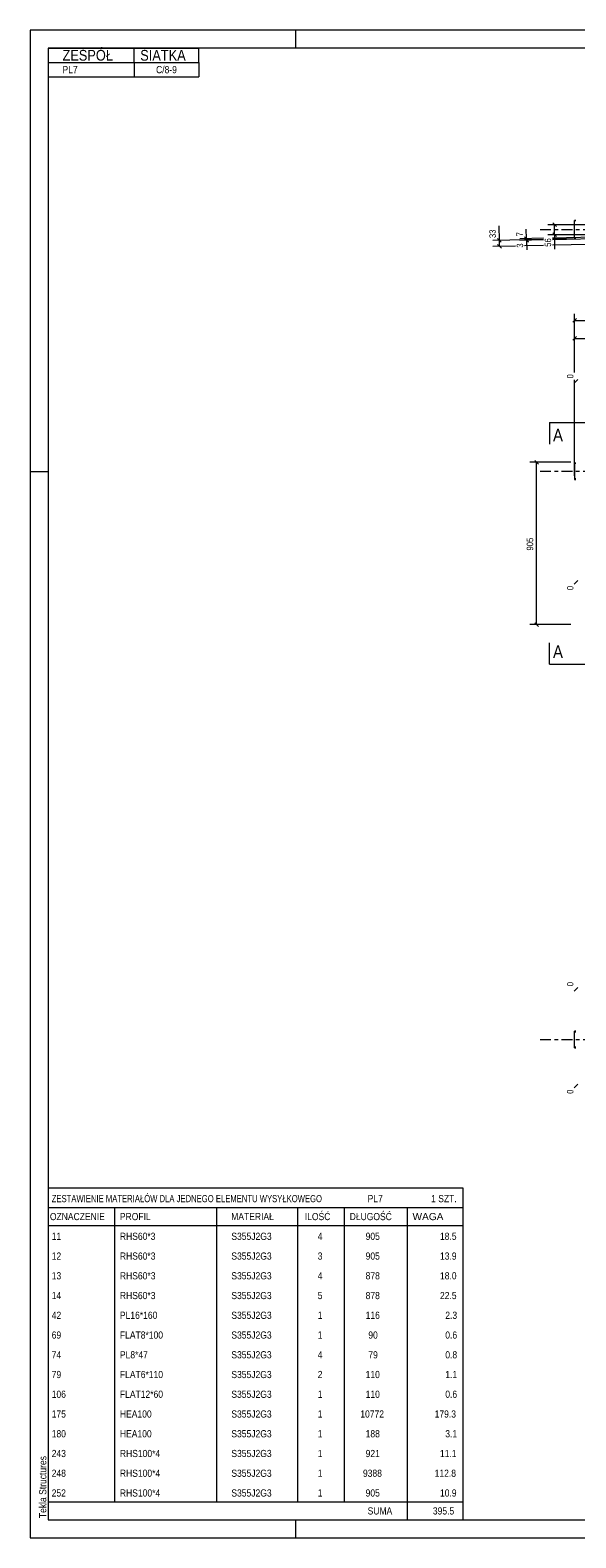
# Model space of a CAD drawing. Header units: millimetres. Extents: x 0 to 914, y 0 to 420.
# Tile 1 of 11: x 0 to 152, y 0 to 420. Entities that reach past the tile are written whole.
import ezdxf

# ---------------------------------------------------------------- set-up
doc = ezdxf.new("R2010")
doc.units = ezdxf.units.MM
for name, pattern in [('XKITLINE00', [0]), ('XKITLINE01', [4, 1, -1, 1, -1]), ('XKITLINE03', [6, 3, -1, 1, -1])]:
    doc.linetypes.add(name, pattern=pattern)
for name, color, linetype, lineweight in [('Arkusz rysunku', 3, 'Continuous', 0), ('Element', 2, 'Continuous', 0), ('Inny typ obiektu', 7, 'Continuous', 0), ('Przekrój', 7, 'Continuous', 0), ('Wymiar', 4, 'Continuous', 0)]:
    doc.layers.add(name, color=color, linetype=linetype, lineweight=lineweight)
doc.styles.add('ARIAL', font='ARIAL.TTF')

msp = doc.modelspace()

# ---------------------------------------------------------------- linework, layer by layer
at = {"layer": 'Arkusz rysunku', "linetype": 'XKITLINE00', "lineweight": 0}
for p, q in [((914, 420), (0, 420)), ((0, 420), (0, 0)), ((74, 415), (74, 420)), ((909, 415), (5, 415)), ((5, 415), (5, 5)), ((5, 297), (0, 297)), ((5, 5), (909, 5)), ((74, 0), (74, 5)), ((0, 0), (914, 0))]:
    msp.add_line(p, q, dxfattribs=at)
at = {"layer": 'Element', "linetype": 'XKITLINE00', "lineweight": 0}
for p, q in [((152.03, 367.02), (151.63, 367.02)), ((151.63, 361.88), (151.63, 367.02)), ((151.63, 362.02), (152.03, 362.02)), ((152.03, 361.88), (151.63, 361.88)), ((151.63, 299.5), (152.03, 299.5)), ((151.63, 299.5), (151.63, 294.85)), ((152.03, 295), (151.63, 295)), ((151.63, 294.85), (152.03, 294.85)), ((151.63, 136.49), (151.63, 141.15)), ((152.03, 141.15), (151.63, 141.15)), ((152.03, 136.65), (151.63, 136.65)), ((151.63, 136.49), (152.03, 136.49))]:
    msp.add_line(p, q, dxfattribs=at)
at = {"layer": 'Element', "linetype": 'XKITLINE01', "lineweight": 0}
for p, q in [((152.03, 366.88), (151.63, 366.88)), ((151.63, 299.35), (152.03, 299.35)), ((151.63, 295), (151.63, 294.85)), ((151.63, 136.65), (151.63, 140.99)), ((151.63, 140.99), (152.03, 140.99))]:
    msp.add_line(p, q, dxfattribs=at)
at = {"layer": 'Element', "linetype": 'XKITLINE03', "lineweight": 0}
for p, q in [((142.03, 364.45), (700.63, 364.45)), ((142.03, 297.18), (700.63, 297.18)), ((142.03, 138.82), (700.63, 138.82))]:
    msp.add_line(p, q, dxfattribs=at)
at = {"layer": 'Inny typ obiektu', "linetype": 'XKITLINE00', "lineweight": 0}
for p, q in [((5, 415), (47, 415)), ((5, 415), (5, 411)), ((29, 411), (29, 415)), ((47, 411), (47, 415)), ((5, 411), (47, 411)), ((5, 411), (5, 407)), ((29, 411), (29, 407)), ((47, 411), (47, 407)), ((5, 407), (47, 407)), ((5, 97.5), (5, 92)), ((5, 97.5), (120.5, 97.5)), ((120.5, 97.5), (120.5, 92)), ((5, 92), (5, 87)), ((5, 92), (120.5, 92)), ((23.5, 92), (23.5, 87)), ((52, 87), (52, 92)), ((74.5, 92), (74.5, 87)), ((87.5, 92), (87.5, 87)), ((105, 92), (105, 87)), ((120.5, 92), (120.5, 87)), ((5, 87), (120.5, 87)), ((5, 87), (5, 81.5)), ((23.5, 87), (23.5, 81.5)), ((52, 81.5), (52, 87)), ((74.5, 87), (74.5, 81.5)), ((87.5, 87), (87.5, 81.5)), ((105, 87), (105, 81.5)), ((120.5, 87), (120.5, 81.5)), ((5, 81.5), (5, 76)), ((23.5, 81.5), (23.5, 76)), ((52, 76), (52, 81.5)), ((74.5, 81.5), (74.5, 76)), ((87.5, 81.5), (87.5, 76)), ((105, 81.5), (105, 76)), ((120.5, 81.5), (120.5, 76)), ((5, 76), (5, 70.5)), ((23.5, 76), (23.5, 70.5)), ((52, 70.5), (52, 76)), ((74.5, 76), (74.5, 70.5)), ((87.5, 76), (87.5, 70.5)), ((105, 76), (105, 70.5)), ((120.5, 76), (120.5, 70.5)), ((5, 70.5), (5, 65)), ((23.5, 70.5), (23.5, 65)), ((52, 65), (52, 70.5)), ((74.5, 70.5), (74.5, 65)), ((87.5, 70.5), (87.5, 65)), ((105, 70.5), (105, 65)), ((120.5, 70.5), (120.5, 65)), ((5, 65), (5, 59.5)), ((23.5, 65), (23.5, 59.5)), ((52, 59.5), (52, 65)), ((74.5, 65), (74.5, 59.5)), ((87.5, 65), (87.5, 59.5)), ((105, 65), (105, 59.5)), ((120.5, 65), (120.5, 59.5)), ((5, 59.5), (5, 54)), ((23.5, 59.5), (23.5, 54)), ((52, 54), (52, 59.5)), ((74.5, 59.5), (74.5, 54)), ((87.5, 59.5), (87.5, 54)), ((105, 59.5), (105, 54)), ((120.5, 59.5), (120.5, 54)), ((5, 54), (5, 48.5)), ((23.5, 54), (23.5, 48.5)), ((52, 48.5), (52, 54)), ((74.5, 54), (74.5, 48.5)), ((87.5, 54), (87.5, 48.5)), ((105, 54), (105, 48.5)), ((120.5, 54), (120.5, 48.5)), ((5, 48.5), (5, 43)), ((23.5, 48.5), (23.5, 43)), ((52, 43), (52, 48.5)), ((74.5, 48.5), (74.5, 43)), ((87.5, 48.5), (87.5, 43)), ((105, 48.5), (105, 43)), ((120.5, 48.5), (120.5, 43)), ((5, 43), (5, 37.5)), ((23.5, 43), (23.5, 37.5)), ((52, 37.5), (52, 43)), ((74.5, 43), (74.5, 37.5)), ((87.5, 43), (87.5, 37.5)), ((105, 43), (105, 37.5)), ((120.5, 43), (120.5, 37.5)), ((5, 37.5), (5, 32)), ((23.5, 37.5), (23.5, 32)), ((52, 32), (52, 37.5)), ((74.5, 37.5), (74.5, 32)), ((87.5, 37.5), (87.5, 32)), ((105, 37.5), (105, 32)), ((120.5, 37.5), (120.5, 32)), ((5, 32), (5, 26.5)), ((23.5, 32), (23.5, 26.5)), ((52, 26.5), (52, 32)), ((74.5, 32), (74.5, 26.5)), ((87.5, 32), (87.5, 26.5)), ((105, 32), (105, 26.5)), ((120.5, 32), (120.5, 26.5)), ((5, 26.5), (5, 21)), ((23.5, 26.5), (23.5, 21)), ((52, 21), (52, 26.5)), ((74.5, 26.5), (74.5, 21)), ((87.5, 26.5), (87.5, 21)), ((105, 26.5), (105, 21)), ((120.5, 26.5), (120.5, 21)), ((5, 21), (5, 15.5)), ((23.5, 21), (23.5, 15.5)), ((52, 15.5), (52, 21)), ((74.5, 21), (74.5, 15.5)), ((87.5, 21), (87.5, 15.5)), ((105, 21), (105, 15.5)), ((120.5, 21), (120.5, 15.5)), ((5, 15.5), (5, 10)), ((23.5, 15.5), (23.5, 10)), ((52, 10), (52, 15.5)), ((74.5, 15.5), (74.5, 10)), ((87.5, 15.5), (87.5, 10)), ((105, 15.5), (105, 10)), ((120.5, 15.5), (120.5, 10)), ((5, 10), (5, 5)), ((5, 10), (120.5, 10)), ((105, 10), (105, 5)), ((120.5, 10), (120.5, 5)), ((5, 5), (120.5, 5))]:
    msp.add_line(p, q, dxfattribs=at)
at = {"layer": 'Przekrój', "linetype": 'XKITLINE00', "lineweight": 0}
for p, q in [((144.63, 310.69), (144.63, 304.69)), ((144.63, 310.69), (150.63, 310.69)), ((150.63, 310.69), (155.63, 310.69)), ((144.63, 243.37), (144.63, 249.37)), ((144.63, 243.37), (150.63, 243.37)), ((150.63, 243.37), (155.63, 243.37))]:
    msp.add_line(p, q, dxfattribs=at)
at = {"layer": 'Wymiar', "linetype": 'XKITLINE00', "lineweight": 0}
for p, q in [((130.7, 361.44), (130.61, 365.46)), ((130.7, 361.44), (130.61, 365.46)), ((155.63, 365.81), (144.21, 365.81)), ((336.12, 365.86), (145.47, 361.61)), ((314.89, 365.86), (145.47, 362.08)), ((145.56, 366.32), (146.58, 365.3)), ((146.07, 363.01), (146.07, 365.81)), ((142.95, 361.69), (128.84, 361.4)), ((130.18, 361.94), (131.21, 360.94)), ((130.73, 359.78), (130.7, 361.44)), ((142.95, 362.02), (136.38, 361.88)), ((142.95, 361.68), (136.39, 361.53)), ((142.95, 361.68), (136.39, 361.53)), ((142.95, 361.55), (136.39, 361.4)), ((137.72, 362.42), (138.76, 361.42)), ((137.73, 362.07), (138.77, 361.07)), ((137.73, 362.07), (138.77, 361.07)), ((137.73, 361.94), (138.77, 360.95)), ((138.24, 361.92), (138.18, 364.6)), ((138.24, 361.92), (138.18, 364.6)), ((138.25, 361.57), (138.24, 361.92)), ((138.25, 361.44), (138.25, 361.57)), ((138.25, 361.44), (138.31, 358.76)), ((138.25, 361.44), (138.31, 358.76)), ((155.63, 363.01), (144.21, 363.01)), ((151.03, 361.86), (145.47, 361.74)), ((151.03, 361.86), (145.47, 361.73)), ((151.03, 361.86), (145.47, 361.73)), ((145.56, 363.52), (146.58, 362.5)), ((146.07, 363.01), (146.07, 358.99)), ((146.07, 363.01), (146.07, 358.99)), ((135.16, 359.87), (128.87, 359.75)), ((130.21, 360.28), (131.25, 359.29)), ((142.95, 360.03), (137.68, 359.93)), ((170.95, 360.61), (145.47, 360.09)), ((151.63, 324.67), (151.63, 341.01)), ((152.14, 339.66), (151.12, 338.65)), ((151.63, 339.15), (690.63, 339.15)), ((151.63, 324.67), (151.63, 336.01)), ((152.14, 334.66), (151.12, 333.65)), ((151.63, 334.15), (185.07, 334.15)), ((152.54, 322.66), (151.52, 321.65)), ((151.63, 300.5), (151.63, 322.61)), ((151.63, 295.85), (151.63, 322.61)), ((150.63, 299.65), (139.21, 299.65)), ((140.56, 300.16), (141.58, 299.14)), ((141.07, 254.4), (141.07, 299.65)), ((152.54, 266.66), (151.52, 265.65)), ((150.63, 254.4), (139.21, 254.4)), ((140.56, 254.91), (141.58, 253.9)), ((152.54, 153.35), (151.52, 152.33)), ((152.54, 126.35), (151.52, 125.33))]:
    msp.add_line(p, q, dxfattribs=at)

# ---------------------------------------------------------------- texts
at = {"layer": 'Arkusz rysunku', "style": 'ARIAL', "width": 0.85}
msp.add_text('Tekla Structures', height=2, rotation=90, dxfattribs=at).set_placement((4.5, 5.5))
at = {"layer": 'Inny typ obiektu', "style": 'ARIAL'}
for s, height, width, p in [('ZESPÓŁ', 3, 0.85, (9, 411.5)), ('SIATKA', 3, 0.85, (30.66, 411.5)), ('PL7', 2, 0.85, (9, 408)), ('C/8-9', 2, 0.85, (35.07, 408)), ('ZESTAWIENIE MATERIAŁÓW DLA JEDNEGO ELEMENTU WYSYŁKOWEGO', 2, 0.765, (6, 93.5)), ('PL7', 2, 0.85, (94, 93.5)), ('1', 2, 0.85, (111.69, 93.5)), (' SZT.', 2, 0.85, (113, 93.5)), ('OZNACZENIE', 2, 0.85, (5.5, 88.5)), ('PROFIL', 2, 0.85, (25, 88.5)), ('MATERIAŁ', 2, 0.85, (56, 88.5)), ('ILOŚĆ', 2, 0.85, (76.5, 88.5)), ('DŁUGOŚĆ', 2, 0.85, (89, 88.5)), ('WAGA', 2, 1.008832, (106.5, 88.5)), ('11', 2, 0.85, (6, 83)), ('RHS60*3', 2, 0.85, (25, 83)), ('S355J2G3', 2, 0.85, (56.04, 83)), ('4', 2, 0.85, (80.09, 83)), ('905', 2, 0.85, (93.44, 83)), ('18.5', 2, 0.85, (114.15, 83)), ('12', 2, 0.85, (6, 77.5)), ('RHS60*3', 2, 0.85, (25, 77.5)), ('S355J2G3', 2, 0.85, (56.04, 77.5)), ('3', 2, 0.85, (80.09, 77.5)), ('905', 2, 0.85, (93.44, 77.5)), ('13.9', 2, 0.85, (114.15, 77.5)), ('13', 2, 0.85, (6, 72)), ('RHS60*3', 2, 0.85, (25, 72)), ('S355J2G3', 2, 0.85, (56.04, 72)), ('4', 2, 0.85, (80.09, 72)), ('878', 2, 0.85, (93.44, 72)), ('18.0', 2, 0.85, (114.15, 72)), ('14', 2, 0.85, (6, 66.5)), ('RHS60*3', 2, 0.85, (25, 66.5)), ('S355J2G3', 2, 0.85, (56.04, 66.5)), ('5', 2, 0.85, (80.09, 66.5)), ('878', 2, 0.85, (93.44, 66.5)), ('22.5', 2, 0.85, (114.15, 66.5)), ('42', 2, 0.85, (6, 61)), ('PL16*160', 2, 0.85, (25, 61)), ('S355J2G3', 2, 0.85, (56.04, 61)), ('1', 2, 0.85, (80.09, 61)), ('116', 2, 0.85, (93.44, 61)), ('2.3', 2, 0.85, (115.63, 61)), ('69', 2, 0.85, (6, 55.5)), ('FLAT8*100', 2, 0.85, (25, 55.5)), ('S355J2G3', 2, 0.85, (56.04, 55.5)), ('1', 2, 0.85, (80.09, 55.5)), ('90', 2, 0.85, (94.19, 55.5)), ('0.6', 2, 0.85, (115.63, 55.5)), ('74', 2, 0.85, (6, 50)), ('PL8*47', 2, 0.85, (25, 50)), ('S355J2G3', 2, 0.85, (56.04, 50)), ('4', 2, 0.85, (80.09, 50)), ('79', 2, 0.85, (94.19, 50)), ('0.8', 2, 0.85, (115.63, 50)), ('79', 2, 0.85, (6, 44.5)), ('FLAT6*110', 2, 0.85, (25, 44.5)), ('S355J2G3', 2, 0.85, (56.04, 44.5)), ('2', 2, 0.85, (80.09, 44.5)), ('110', 2, 0.85, (93.44, 44.5)), ('1.1', 2, 0.85, (115.63, 44.5)), ('106', 2, 0.85, (6, 39)), ('FLAT12*60', 2, 0.85, (25, 39)), ('S355J2G3', 2, 0.85, (56.04, 39)), ('1', 2, 0.85, (80.09, 39)), ('110', 2, 0.85, (93.44, 39)), ('0.6', 2, 0.85, (115.63, 39)), ('175', 2, 0.85, (6, 33.5)), ('HEA100', 2, 0.85, (25, 33.5)), ('S355J2G3', 2, 0.85, (56.04, 33.5)), ('1', 2, 0.85, (80.09, 33.5)), ('10772', 2, 0.85, (91.96, 33.5)), ('179.3', 2, 0.85, (112.67, 33.5)), ('180', 2, 0.85, (6, 28)), ('HEA100', 2, 0.85, (25, 28)), ('S355J2G3', 2, 0.85, (56.04, 28)), ('1', 2, 0.85, (80.09, 28)), ('188', 2, 0.85, (93.44, 28)), ('3.1', 2, 0.85, (115.63, 28)), ('243', 2, 0.85, (6, 22.5)), ('RHS100*4', 2, 0.85, (25, 22.5)), ('S355J2G3', 2, 0.85, (56.04, 22.5)), ('1', 2, 0.85, (80.09, 22.5)), ('921', 2, 0.85, (93.44, 22.5)), ('11.1', 2, 0.85, (114.15, 22.5)), ('248', 2, 0.85, (6, 17)), ('RHS100*4', 2, 0.85, (25, 17)), ('S355J2G3', 2, 0.85, (56.04, 17)), ('1', 2, 0.85, (80.09, 17)), ('9388', 2, 0.85, (92.7, 17)), ('112.8', 2, 0.85, (112.67, 17)), ('252', 2, 0.85, (6, 11.5)), ('RHS100*4', 2, 0.85, (25, 11.5)), ('S355J2G3', 2, 0.85, (56.04, 11.5)), ('1', 2, 0.85, (80.09, 11.5)), ('905', 2, 0.85, (93.44, 11.5)), ('10.9', 2, 0.85, (114.15, 11.5)), ('SUMA', 2, 0.85, (94, 6.5)), ('395.5', 2, 0.85, (112.17, 6.5))]:
    msp.add_text(s, height=height, dxfattribs=dict(at, width=width)).set_placement(p)
at = {"layer": 'Przekrój', "style": 'ARIAL', "width": 0.85}
for p in [(145.63, 305.44), (145.63, 245.12)]:
    msp.add_text('A', height=3.5, dxfattribs=at).set_placement(p)
at = {"layer": 'Wymiar', "style": 'ARIAL', "width": 0.85}
for s, rotation, p in [('33', 91.169, (129.72, 362.1)), ('7', 91.2779, (137.26, 362.57)), ('56', 90.0002, (145.11, 359.66)), ('3', 91.2779, (137.33, 359.41)), ('0', 90.0002, (151.31, 322.97)), ('905', 90.0002, (140.11, 275.03)), ('0', 90.0002, (151.31, 264)), ('0', 90.0002, (151.31, 153.66)), ('0', 90.0002, (151.31, 123.69))]:
    msp.add_text(s, height=1.8, rotation=rotation, dxfattribs=at).set_placement(p)

doc.saveas('drawing.dxf')
